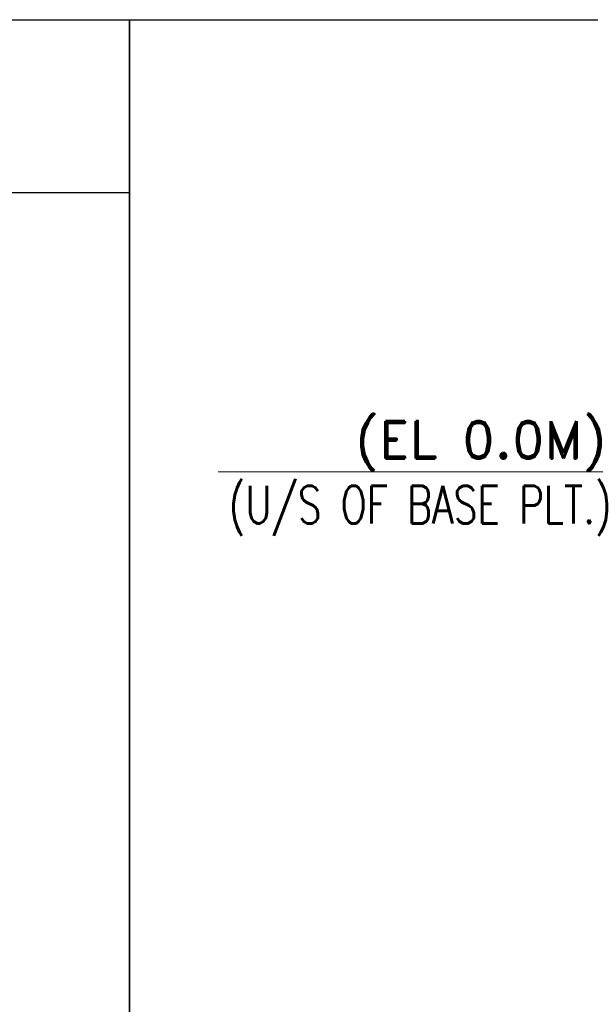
# Model space of a CAD drawing. Header units: millimetres. Extents: x -804366 to 4527364891, y -628569 to 3808979188.
# Tile 8 of 13: x -12414 to -12143, y 35333 to 35799. Entities that reach past the tile are written whole.
import ezdxf

# ---------------------------------------------------------------- set-up
doc = ezdxf.new("R2010")
doc.units = ezdxf.units.MM
doc.header["$MEASUREMENT"] = 0
doc.linetypes.add('CONTIN', pattern=[0, 0, 0])
doc.layers.get('0').update_dxf_attribs({"linetype": 'CONTIN'})
doc.layers.add('DIM', color=8, linetype='CONTINUOUS')
doc.layers.add('Text', color=4, linetype='CONTINUOUS')
doc.layers.add('TXT', color=4, linetype='CONTIN', lineweight=13)
doc.styles.add('ROMAND', font='romand.shx')
doc.styles.add('ROMANS', font='ROMANS')

msp = doc.modelspace()

# ---------------------------------------------------------------- linework, layer by layer
at = {"color": 2, "linetype": 'ByBlock'}
for p, q in [((-12361.85, 35799.48), (-11321.85, 35799.48)), ((-12361.85, 35264.51), (-12361.85, 35799.48))]:
    msp.add_line(p, q, dxfattribs=at)
at = {"linetype": 'Continuous'}
for points in [[(-15331.49, 35799.48), (-11321.85, 35799.48), (-11321.85, 33206.02), (-15331.49, 33206.02)], [(-13459.94, 35799.48), (-12361.85, 35799.48), (-12361.85, 34665.08), (-13459.94, 34665.08)], [(-12635.78, 35799.48), (-12361.85, 35799.48), (-12361.85, 35717.4), (-12635.78, 35717.4)]]:
    msp.add_lwpolyline(points, close=True, dxfattribs=at)
at = {"layer": 'DIM', "lineweight": 9}
msp.add_line((-12063.34, 35585.18), (-12319.89, 35585.18), dxfattribs=at)

# ---------------------------------------------------------------- texts
at = {"layer": 'Text', "lineweight": 9, "style": 'ROMANS', "width": 0.8}
msp.add_text('(U/S OF BASE PLT.)', height=17.7439, dxfattribs=at).set_placement((-12314.97, 35560.71))
at = {"layer": 'TXT', "color": 1, "lineweight": 9, "style": 'ROMAND'}
msp.add_text('(EL 0.0M)', height=17.744, dxfattribs=at).set_placement((-12254.26, 35591.49))

doc.saveas('drawing.dxf')
